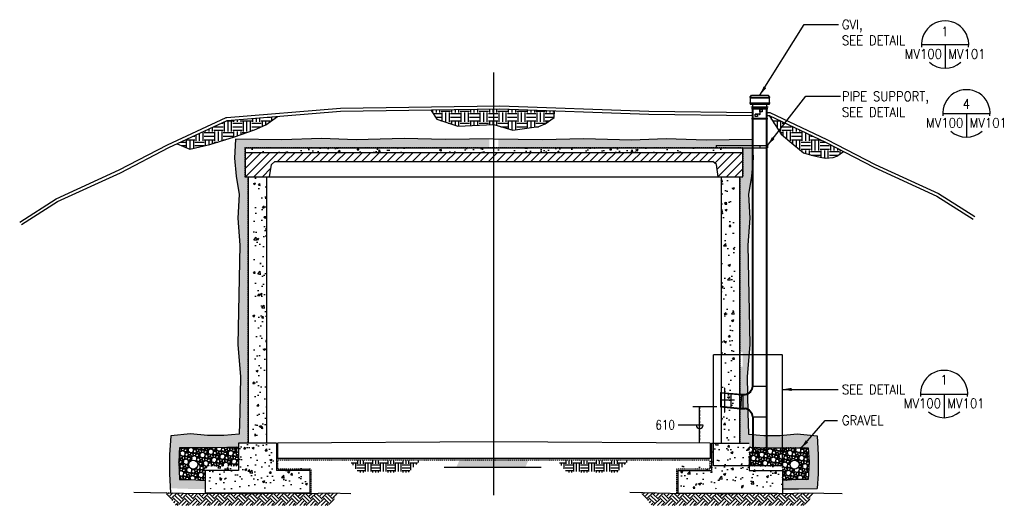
# Model space of a CAD drawing. Header units: millimetres. Extents: x 2767 to 102131, y 0 to 60272.
# Tile 3 of 5: x 77868 to 94370, y 2441 to 10585. Entities that reach past the tile are written whole.
import ezdxf
from ezdxf.enums import TextEntityAlignment as Align

# ---------------------------------------------------------------- set-up
doc = ezdxf.new("R2010")
doc.units = ezdxf.units.MM
for name, pattern in [('CENTER2', [1.125, 0.75, -0.125, 0.125, -0.125]), ('DASHED2', [0.375, 0.25, -0.125]), ('HIDDEN2', [0.1875, 0.125, -0.0625])]:
    doc.linetypes.add(name, pattern=pattern)
for name, color, linetype in [('M-ANNO-KEYN', 1, 'Continuous'), ('M-ANNO-MARK', 1, 'Continuous'), ('M-ANNO-TEXT', 2, 'Continuous'), ('M-EXHS-DUCT', 4, 'Continuous'), ('S-SECT-CNTR', 1, 'CENTER2'), ('S-SECT-CONC', 3, 'Continuous'), ('S-SECT-MBND', 1, 'Continuous'), ('S-SECT-PATT', 1, 'Continuous'), ('S-STRL-MISC', 4, 'Continuous')]:
    doc.layers.add(name, color=color, linetype=linetype)
doc.styles.add('1-50  1-4', font='simplex.shx', dxfattribs={"width": 0.9, "height": 159})
doc.styles.add('M-TEXT', font='simplex.shx', dxfattribs={"width": 0.8, "height": 0.125})
doc.styles.add('SIMPLEX', font='simplex')
doc.dimstyles.new('1-50  1-4', dxfattribs={"dimscale": 50, "dimtxt": 159, "dimasz": 3.18, "dimexe": 1.59, "dimexo": 1.59, "dimgap": 1.59, "dimtad": 1, "dimtih": 1, "dimtoh": 1, "dimdec": 0, "dimzin": 0, "dimdsep": 46, "dimtxsty": '1-50  1-4', "dimcen": 3.18, "dimclrd": 256, "dimclre": 256, "dimclrt": 256, "dimadec": 0, "dimazin": 0, "dimtfac": 1, "dimtdec": 0, "dimtix": 1, "dimtofl": 0, "dimtmove": 0, "dimatfit": 3, "dimfxl": 1, "dimtolj": 1, "dimtzin": 0, "dimlwd": -1, "dimlwe": -1, "dimarcsym": 0})
doc.dimstyles.new('18LEADER-PS', dxfattribs={"dimtxt": 0.125, "dimasz": 0.125, "dimexe": 0.125, "dimexo": 0.125, "dimgap": 0.125, "dimtad": 1, "dimdec": 4, "dimlfac": 96, "dimzin": 3, "dimdsep": 46, "dimlunit": 4, "dimtxsty": 'M-TEXT', "dimcen": 0.125, "dimclrd": 256, "dimclre": 256, "dimclrt": 256, "dimadec": 0, "dimazin": 0, "dimtfac": 0.5, "dimtdec": 4, "dimtix": 1, "dimtofl": 0, "dimtmove": 2, "dimatfit": 3, "dimfxl": 1, "dimtolj": 1, "dimtzin": 3, "dimarcsym": 0})
pattern_1 = [(50, (71652.16, 3891.2), (358.63, -31.376), [37.5, -412.5]), (355, (71652.16, 3891.2), (-69.376, 376.096), [30, -330]), (100.4514, (71682.05, 3888.6), (289.2547, 344.72), [31.87, -350.571]), (46.1842, (71652.16, 3991.2), (533.621, -82.76), [56.25, -618.75]), (96.6356, (71696.63, 3984.3), (467.331, 487.059), [47.805, -525.856]), (351.1842, (71652.16, 3991.2), (467.331, 487.06), [45, -495]), (21, (71702.16, 3966.2), (298.4535, -201.3094), [37.5, -412.5]), (326, (71702.16, 3966.2), (121.658, 362.575), [30, -330]), (71.4514, (71727.03, 3949.44), (420.1113, 161.265), [31.87, -350.571]), (37.5, (71652.16, 3891.21), (6.0799, 166.4469), [0, -326, 0, -335, 0, -331.25]), (7.5, (71652.16, 3891.21), (131.5348, 197.2059), [0, -191, 0, -318.5, 0, -126.25]), (327.5, (71540.66, 3891.21), (266.9112, -11.2774), [0, -125, 0, -390, 0, -517.5]), (317.5, (71490.66, 3891.21), (291.593, 50.0525), [0, -162.5, 0, -259, 0, -367.5])]

msp = doc.modelspace()

# ---------------------------------------------------------------- hatches: boundary and pattern name
at = {"layer": 'S-SECT-PATT'}
h = msp.add_hatch(dxfattribs=at)
h.set_pattern_fill('EARTH', color=256, scale=25)
h.paths.add_polyline_path([(85917, 9091), (86830, 9058), (86826, 8943), (86675, 8838), (86570, 8792), (86406, 8773), (86131, 8733), (85815, 8825), (85211, 8797), (84857, 8914), (84756, 9073)])
h = msp.add_hatch(dxfattribs=at)
h.set_pattern_fill('EARTH', color=256, scale=25)
h.paths.add_polyline_path([(81802, 8740), (81992, 8819), (82191, 8964), (81346, 8896), (80507, 8504), (80717, 8413), (81055, 8491), (81468, 8621)])
h = msp.add_hatch(dxfattribs=at)
h.set_pattern_fill('EARTH', color=256, scale=25)
h.paths.add_polyline_path([(90427, 8976), (90628, 8666), (90776, 8543), (91006, 8354), (91138, 8313), (91286, 8280), (91372, 8264), (91503, 8272), (91565, 8297), (91677, 8376), (91376, 8533)])
h = msp.add_hatch(dxfattribs=at)
h.set_pattern_fill('AR-SAND', color=256, scale=50, angle=45, style=0)
h.set_pattern_definition([(82.5, (71576.16, 3891.21), (-70.35066, 65.89636), [0, -76, 0, -85, 0, -81.25]), (52.5, (71576.16, 3891.21), (-37.2069, 162.349), [0, -41, 0, -68.5, 0, -26.25]), (12.5, (71532.68, 3847.725), (109.90146, 110.3016), [0, -25, 0, -90, 0, -117.5]), (2.5, (71532.68, 3847.72), (75.2521, 137.3131), [0, -12.5, 0, -59, 0, -67.5])])
h.paths.add_polyline_path([(85739, 8587), (84921, 8576), (84237, 8593), (83432, 8569), (82850, 8592), (82183, 8569), (81486, 8581), (81471, 8265), (81498, 7961), (81549, 7653), (81525, 7255), (81556, 6806), (81525, 5140), (81567, 4594), (81556, 3996), (81548, 3634), (81290, 3615), (81014, 3611), (80731, 3643), (80399, 3608), (80381, 3289), (80377, 2971), (80396, 2727), (80817, 2714), (80977, 2718), (80977, 2872), (80970, 2859), (80742, 2872), (80548, 2872), (80533, 3173), (80548, 3408), (80810, 3408), (81176, 3406), (81535, 3416), (81535, 3482), (81700, 3482), (81700, 7952), (81649, 7952), (81649, 8435), (85739, 8435)])
h = msp.add_hatch(dxfattribs=at)
h.set_pattern_fill('AR-SAND', color=256, scale=50, angle=45, style=0)
h.set_pattern_definition([(82.5, (71728.16, 3891.21), (-70.35066, 65.89636), [0, -76, 0, -85, 0, -81.25]), (52.5, (71728.16, 3891.21), (-37.2069, 162.349), [0, -41, 0, -68.5, 0, -26.25]), (12.5, (71684.68, 3847.725), (109.90146, 110.30162), [0, -25, 0, -90, 0, -117.5]), (2.5, (71684.68, 3847.72), (75.2521, 137.3131), [0, -12.5, 0, -59, 0, -67.5])])
h.paths.add_polyline_path([(88780, 8592), (88198, 8569), (87393, 8593), (86709, 8576), (85891, 8587), (85891, 8435), (89543, 8435), (89543, 8475), (90149, 8475), (90144, 8581), (89447, 8569)])
h.paths.add_polyline_path([(90150, 8435), (89981, 8435), (89981, 7952), (89930, 7952), (89930, 5013), (89966, 5009), (89987, 5009), (89987, 4768), (89951, 4768), (89930, 4771), (89930, 3482), (90095, 3482), (90095, 3416), (90454, 3406), (90820, 3408), (91082, 3408), (91097, 3173), (91082, 2872), (90889, 2872), (90660, 2859), (90654, 2860), (90654, 2720), (90919, 2719), (91114, 2725), (91234, 2722), (91253, 2971), (91249, 3289), (91231, 3608), (90899, 3643), (90616, 3611), (90340, 3615), (90082, 3634), (90074, 3996), (90063, 4594), (90105, 5140), (90074, 6806), (90105, 7255), (90081, 7653), (90132, 7961), (90150, 8168)])
h = msp.add_hatch(dxfattribs=at)
h.set_pattern_fill('AR-CONC', color=256, scale=50, style=0)
h.set_pattern_definition(pattern_1)
h.paths.add_polyline_path([(85815, 8435), (81725, 8435), (81725, 8358), (85815, 8358)])
h.paths.add_polyline_path([(89905, 8435), (89467, 8435), (85815, 8435), (85815, 8358), (89905, 8358)])
h = msp.add_hatch(dxfattribs=at)
h.set_pattern_fill('ANSI31', color=256, scale=800, style=0)
h.set_pattern_definition([(45, (71652.16, 3891.21), (-70.7107, 70.7107), [])])
h.paths.add_polyline_path([(82145, 8206), (85815, 8206), (85815, 8358), (81649, 8358), (81649, 7952), (82056, 7952), (82086, 8155)])
h.paths.add_polyline_path([(89981, 8358), (85815, 8358), (85815, 8206), (89485, 8206), (89544, 8155), (89574, 7952), (89981, 7952)])
h = msp.add_hatch(dxfattribs=at)
h.set_pattern_fill('AR-CONC', color=256, scale=50, style=0)
h.set_pattern_definition(pattern_1)
h.paths.add_polyline_path([(82005, 7952), (81776, 7952), (81776, 3482), (82005, 3482)])
h = msp.add_hatch(dxfattribs=at)
h.set_pattern_fill('AR-CONC', color=256, scale=50, style=0)
h.set_pattern_definition(pattern_1)
h.paths.add_polyline_path([(89854, 7952), (89625, 7952), (89625, 5041), (89680, 5034), (89680, 5114), (89685, 5114), (89685, 5034), (89854, 5013)])
h.paths.add_polyline_path([(89680, 5024), (89625, 5031), (89625, 4968), (89625, 4919), (89680, 4919)])
h.paths.add_polyline_path([(89786, 5011), (89685, 5024), (89685, 4919), (89786, 4919)])
h.paths.add_polyline_path([(89685, 4919), (89685, 4802), (89854, 4781), (89854, 4919)])
h.paths.add_polyline_path([(89680, 4919), (89625, 4919), (89625, 4809), (89680, 4802)])
h.paths.add_polyline_path([(89854, 4771), (89685, 4791), (89685, 4711), (89680, 4711), (89680, 4792), (89625, 4799), (89625, 3482), (89854, 3482)])
h = msp.add_hatch(dxfattribs=at)
h.set_pattern_fill('AR-CONC', color=256, scale=50, style=0)
h.set_pattern_definition(pattern_1)
h.paths.add_polyline_path([(82170, 3482), (81535, 3482), (81535, 3100), (80977, 3100), (80977, 2720), (82018, 2720), (82282, 2727), (82506, 2720), (82729, 2720), (82729, 3100), (82170, 3100)])
h = msp.add_hatch(dxfattribs=at)
h.set_pattern_fill('AR-CONC', color=256, scale=50, style=0)
h.set_pattern_definition(pattern_1)
h.paths.add_polyline_path([(90095, 3482), (89460, 3482), (89460, 3100), (88901, 3100), (88901, 2720), (89099, 2720), (89242, 2727), (89467, 2720), (89990, 2720), (90254, 2727), (90647, 2714), (90843, 2719), (90654, 2720), (90654, 3100), (90095, 3100)])
h = msp.add_hatch(dxfattribs=at)
h.set_pattern_fill('STONES', color=256, scale=149.9997, angle=22, style=0)
h.set_pattern_definition([(22, (71739.25, 2973.87), (-56.1909, 139.0773), [7.5, -22.5, 7.5, -112.4998]), (22, (71768.4, 3001.82), (-56.1909, 139.0773), [7.5, -142.4997]), (22, (71693.24, 2987.64), (-56.1909, 139.0773), [15, -134.9997]), (22, (71655.67, 2980.54), (-56.1909, 139.0773), [22.5, -127.4997]), (22, (71722.4, 3015.59), (-56.1909, 139.0773), [15, -15, 22.5, -97.4998]), (22, (71707.01, 3033.64), (-56.1909, 139.0773), [22.5, -127.4997]), (22, (71669.43, 3026.55), (-56.1909, 139.0773), [22.5, -52.4999, 22.5, -52.4999]), (22, (71633.19, 3036.17), (-56.1909, 139.0773), [22.5, -7.5, 7.5, -112.4998]), (22, (71717.97, 3086.6), (-56.1909, 139.0773), [7.5, -142.4997]), (22, (71684.54, 3089.27), (-56.1909, 139.0773), [15, -134.9997]), (112, (71591.33, 3059.7), (-139.0773, -56.1909), [15, -134.9997]), (112, (71644.57, 2967.97), (-139.0773, -56.1909), [7.5, -15, 22.5, -104.9998]), (112, (71673.72, 2995.92), (-139.0773, -56.1909), [29.9999, -7.5, 7.5, -104.9998]), (112, (71680.53, 3039.12), (-139.0773, -56.1909), [22.5, -127.4997]), (112, (71712.77, 2979.35), (-139.0773, -56.1909), [15, -134.9997]), (112, (71674.77, 3093.42), (-139.0773, -56.1909), [15, -134.9997]), (112, (71715.44, 3012.78), (-139.0773, -56.1909), [15, -74.9998, 7.5, -52.4999]), (112, (71708.2, 3090.75), (-139.0773, -56.1909), [7.5, -7.5, 7.5, -127.4997]), (112, (71740.45, 3030.97), (-139.0773, -56.1909), [15, -22.5, 15, -97.4998]), (112, (71761.45, 2999.01), (-139.0773, -56.1909), [15, -134.9997]), (67, (71643.23, 2951.25), (-56.1909, 139.0773), [21.2131, -42.4263, 31.8197, -116.6724]), (67, (71636.28, 2948.44), (-56.1909, 139.0773), [21.2132, -190.9184]), (67, (71707.15, 2993.26), (-56.1909, 139.0773), [21.2132, -190.9184]), (67, (71665.15, 3057.17), (-56.1909, 139.0773), [21.2132, -190.9184]), (67, (71755.83, 3012.92), (-56.1909, 139.0773), [21.2132, -190.9184]), (67, (71631.99, 2979.07), (-56.1909, 139.0773), [10.6066, -201.525]), (67, (71629.05, 3026.41), (-56.1909, 139.0773), [10.6066, -201.525]), (67, (71662.62, 2983.35), (-56.1909, 139.0773), [10.6066, -201.525]), (67, (71656.86, 3037.65), (-56.1909, 139.0773), [10.6066, -201.525]), (67, (71709.82, 3026.69), (-56.1909, 139.0773), [10.6066, -201.525]), (67, (71678.92, 3103.18), (-56.1909, 139.0773), [10.6066, -201.525]), (67, (71698.44, 3094.89), (-56.1909, 139.0773), [10.6066, -201.525]), (67, (71736.3, 3021.21), (-56.1909, 139.0773), [10.6066, -201.525]), (67, (71757.3, 2989.25), (-56.1909, 139.0773), [10.6066, -201.525]), (67, (71734.83, 3044.88), (-56.1909, 139.0773), [10.6066, -201.525]), (67, (71706.73, 3114.42), (-56.1909, 139.0773), [10.6066, -201.525]), (67, (71724.92, 3089.41), (-56.1909, 139.0773), [10.6066, -201.525]), (157, (71691.49, 3092.08), (-139.0773, -56.1909), [10.6066, -201.525]), (157, (71699.78, 3111.61), (-139.0773, -56.1909), [10.6066, -201.525]), (157, (71717.97, 3086.6), (-139.0773, -56.1909), [10.6066, -201.525]), (157, (71727.59, 3122.85), (-139.0773, -56.1909), [10.6066, -201.525]), (157, (71677.72, 3046.08), (-139.0773, -56.1909), [10.6066, -201.525]), (157, (71669.43, 3026.55), (-139.0773, -56.1909), [10.6066, -201.525]), (157, (71641.76, 2974.92), (-139.0773, -56.1909), [10.6066, -201.525]), (157, (71655.67, 2980.54), (-139.0773, -56.1909), [10.6066, -201.525]), (157, (71649.91, 3034.84), (-139.0773, -56.1909), [10.6066, -201.525]), (157, (71630.52, 3002.74), (-139.0773, -56.1909), [10.6066, -201.525]), (157, (71722.4, 3015.59), (-139.0773, -56.1909), [10.6066, -201.525]), (157, (71737.64, 3037.93), (-139.0773, -56.1909), [10.6066, -201.525]), (157, (71755.83, 3012.92), (-139.0773, -56.1909), [10.6066, -201.525]), (157, (71750.21, 3026.83), (-139.0773, -56.1909), [10.6066, -201.525]), (157, (71768.4, 3001.82), (-139.0773, -56.1909), [10.6066, -201.525]), (157, (71623.43, 3040.32), (-139.0773, -56.1909), [21.2132, -190.9184]), (157, (71709.82, 3026.69), (-139.0773, -56.1909), [21.2132, -190.9184]), (157, (71722.53, 2975.2), (-139.0773, -56.1909), [53.033, -159.0987]), (48.56505, (71613.8, 3004.074), (139.0773, 56.19088), [16.77, -318.6396]), (48.56505, (71651.52, 2970.78), (139.0773, 56.19088), [16.77, -318.6396]), (48.56505, (71654.05, 3044.6), (139.0773, 56.19088), [16.77, -318.6396]), (48.56505, (71746.206, 2976.68), (139.0773, 56.19088), [16.77, -318.6396]), (48.56505, (71711.3, 3003.02), (139.0773, 56.19088), [16.77, -318.6396]), (48.56505, (71713.966, 3036.453), (139.0773, 56.19088), [16.77, -318.6396]), (48.56505, (71673.44, 3076.7), (139.0773, 56.19088), [16.77, -318.6396]), (48.56505, (71724.924, 3089.415), (139.0773, 56.19088), [16.77, -318.6396]), (85.43495, (71627.71, 3009.69), (-56.19088, 139.0773), [16.77, -318.6396]), (85.43495, (71624.9, 3016.647), (-56.19088, 139.0773), [16.77, -318.6396]), (85.43495, (71672.1, 3059.985), (-56.19088, 139.0773), [33.54, -301.8696]), (85.43495, (71723.59, 3072.7), (-56.19088, 139.0773), [16.77, -318.6396]), (85.43495, (71725.064, 3049.026), (-56.19088, 139.0773), [16.77, -318.6396]), (85.43495, (71666.764, 2993.115), (-56.19088, 139.0773), [16.77, -318.6396]), (85.43495, (71705.4, 3097.703), (-56.19088, 139.0773), [16.77, -318.6396]), (85.43495, (71729.07, 3099.18), (-56.19088, 139.0773), [16.77, -318.6396]), (138.56505, (71603.9, 3048.606), (-56.19088, 139.0773), [16.77, -318.6396]), (138.56505, (71725.344, 2968.25), (-56.19088, 139.0773), [16.77, -318.6396]), (138.56505, (71626.236, 3033.364), (-56.19088, 139.0773), [16.77, -318.6396]), (138.56505, (71736.16, 3061.6), (-56.19088, 139.0773), [16.77, -318.6396]), (138.56505, (71690.295, 3034.98), (-56.19088, 139.0773), [16.77, -318.6396]), (138.56505, (71720.78, 3079.65), (-56.19088, 139.0773), [16.77, -318.6396]), (138.56505, (71662.48, 3023.74), (-56.19088, 139.0773), [16.77, -318.6396]), (138.56505, (71645.9, 2984.69), (-56.19088, 139.0773), [16.77, -318.6396]), (175.43495, (71613.66, 3044.46), (-139.0773, -56.19088), [16.77, -318.6396]), (175.43495, (71693.245, 2987.636), (-139.0773, -56.19088), [16.77, -318.6396]), (175.43495, (71640.14, 3038.98), (-139.0773, -56.19088), [16.77, -318.6396]), (175.43495, (71746.066, 3017.067), (-139.0773, -56.19088), [16.77, -318.6396]), (175.43495, (71739.25, 2973.87), (-139.0773, -56.19088), [16.77, -318.6396]), (175.43495, (71708.21, 3090.75), (-139.0773, -56.19088), [16.77, -318.6396]), (175.43495, (71707.01, 3033.644), (-139.0773, -56.19088), [16.77, -318.6396]), (175.43495, (71613.66, 3044.46), (-139.0773, -56.19088), [16.77, -318.6396]), (175.43495, (71752.88, 3060.264), (-139.0773, -56.19088), [16.77, -318.6396]), (265.43495, (71643.23, 2951.25), (56.19088, -139.0773), [16.77, -318.6396])])
h.paths.add_polyline_path([(80700, 3125, -1), (80852, 3125, -1)], flags=16)
h.paths.add_polyline_path([(80977, 3100), (81535, 3100), (81535, 3416), (81176, 3406), (80810, 3408), (80548, 3408), (80533, 3173), (80548, 2872), (80742, 2872), (80970, 2859), (80977, 2872)])
h = msp.add_hatch(dxfattribs=at)
h.set_pattern_fill('STONES', color=256, scale=149.9997, angle=22, style=0)
h.set_pattern_definition([(22, (71891.25, 2973.87), (-56.1909, 139.0773), [7.5, -22.49995, 7.5, -112.4998]), (22, (71920.4, 3001.82), (-56.1909, 139.0773), [7.5, -142.4997]), (22, (71845.24, 2987.64), (-56.1909, 139.0773), [15, -134.9997]), (22, (71807.67, 2980.54), (-56.1909, 139.0773), [22.5, -127.4997]), (22, (71874.4, 3015.59), (-56.1909, 139.0773), [14.99997, -14.99997, 22.49995, -97.4998]), (22, (71859.01, 3033.64), (-56.1909, 139.0773), [22.5, -127.4997]), (22, (71821.43, 3026.55), (-56.1909, 139.0773), [22.49995, -52.4999, 22.49995, -52.4999]), (22, (71785.19, 3036.17), (-56.1909, 139.0773), [22.49995, -7.5, 7.5, -112.4998]), (22, (71869.97, 3086.6), (-56.1909, 139.0773), [7.5, -142.4997]), (22, (71836.54, 3089.27), (-56.1909, 139.0773), [15, -134.9997]), (112, (71743.33, 3059.7), (-139.0773, -56.1909), [15, -134.9997]), (112, (71796.57, 2967.97), (-139.0773, -56.1909), [7.5, -14.99997, 22.49995, -104.9998]), (112, (71825.72, 2995.92), (-139.0773, -56.1909), [29.99994, -7.5, 7.5, -104.9998]), (112, (71832.53, 3039.12), (-139.0773, -56.1909), [22.5, -127.4997]), (112, (71864.77, 2979.35), (-139.0773, -56.1909), [15, -134.9997]), (112, (71826.77, 3093.42), (-139.0773, -56.1909), [15, -134.9997]), (112, (71867.44, 3012.78), (-139.0773, -56.1909), [14.99997, -74.99985, 7.5, -52.4999]), (112, (71860.2, 3090.75), (-139.0773, -56.1909), [7.5, -7.5, 7.5, -127.49975]), (112, (71892.45, 3030.97), (-139.0773, -56.1909), [14.99997, -22.49995, 14.99997, -97.4998]), (112, (71913.45, 2999.01), (-139.0773, -56.1909), [15, -134.9997]), (67, (71795.23, 2951.25), (-56.1909, 139.0773), [21.2131, -42.4263, 31.81974, -116.67245]), (67, (71788.28, 2948.44), (-56.1909, 139.0773), [21.2132, -190.9184]), (67, (71859.15, 2993.26), (-56.1909, 139.0773), [21.2132, -190.9184]), (67, (71817.15, 3057.17), (-56.1909, 139.0773), [21.2132, -190.9184]), (67, (71907.83, 3012.92), (-56.1909, 139.0773), [21.2132, -190.9184]), (67, (71783.99, 2979.07), (-56.1909, 139.0773), [10.6066, -201.525]), (67, (71781.05, 3026.41), (-56.1909, 139.0773), [10.6066, -201.525]), (67, (71814.62, 2983.35), (-56.1909, 139.0773), [10.6066, -201.525]), (67, (71808.86, 3037.65), (-56.1909, 139.0773), [10.6066, -201.525]), (67, (71861.82, 3026.69), (-56.1909, 139.0773), [10.6066, -201.525]), (67, (71830.92, 3103.18), (-56.1909, 139.0773), [10.6066, -201.525]), (67, (71850.44, 3094.89), (-56.1909, 139.0773), [10.6066, -201.525]), (67, (71888.3, 3021.21), (-56.1909, 139.0773), [10.6066, -201.525]), (67, (71909.3, 2989.25), (-56.1909, 139.0773), [10.6066, -201.525]), (67, (71886.83, 3044.88), (-56.1909, 139.0773), [10.6066, -201.525]), (67, (71858.73, 3114.42), (-56.1909, 139.0773), [10.6066, -201.525]), (67, (71876.92, 3089.41), (-56.1909, 139.0773), [10.6066, -201.525]), (157, (71843.49, 3092.08), (-139.0773, -56.1909), [10.6066, -201.525]), (157, (71851.78, 3111.61), (-139.0773, -56.1909), [10.6066, -201.525]), (157, (71869.97, 3086.6), (-139.0773, -56.1909), [10.6066, -201.525]), (157, (71879.59, 3122.85), (-139.0773, -56.1909), [10.6066, -201.525]), (157, (71829.72, 3046.08), (-139.0773, -56.1909), [10.6066, -201.525]), (157, (71821.43, 3026.55), (-139.0773, -56.1909), [10.6066, -201.525]), (157, (71793.76, 2974.92), (-139.0773, -56.1909), [10.6066, -201.525]), (157, (71807.67, 2980.54), (-139.0773, -56.1909), [10.6066, -201.525]), (157, (71801.91, 3034.84), (-139.0773, -56.1909), [10.6066, -201.525]), (157, (71782.52, 3002.74), (-139.0773, -56.1909), [10.6066, -201.525]), (157, (71874.4, 3015.59), (-139.0773, -56.1909), [10.6066, -201.525]), (157, (71889.64, 3037.93), (-139.0773, -56.1909), [10.6066, -201.525]), (157, (71907.83, 3012.92), (-139.0773, -56.1909), [10.6066, -201.525]), (157, (71902.21, 3026.83), (-139.0773, -56.1909), [10.6066, -201.525]), (157, (71920.4, 3001.82), (-139.0773, -56.1909), [10.6066, -201.525]), (157, (71775.43, 3040.32), (-139.0773, -56.1909), [21.2132, -190.9184]), (157, (71861.82, 3026.69), (-139.0773, -56.1909), [21.2132, -190.9184]), (157, (71874.53, 2975.2), (-139.0773, -56.1909), [53.0329, -159.0987]), (48.56505, (71765.8, 3004.074), (139.0773, 56.19088), [16.77, -318.6396]), (48.56505, (71803.52, 2970.78), (139.0773, 56.19088), [16.77, -318.6396]), (48.56505, (71806.05, 3044.6), (139.0773, 56.19088), [16.77, -318.6396]), (48.56505, (71898.206, 2976.68), (139.0773, 56.19088), [16.77, -318.6396]), (48.56505, (71863.3, 3003.02), (139.0773, 56.19088), [16.77, -318.6396]), (48.56505, (71865.966, 3036.453), (139.0773, 56.19088), [16.77, -318.6396]), (48.56505, (71825.44, 3076.7), (139.0773, 56.19088), [16.77, -318.6396]), (48.56505, (71876.924, 3089.415), (139.0773, 56.19088), [16.77, -318.6396]), (85.43495, (71779.71, 3009.69), (-56.19088, 139.0773), [16.77, -318.6396]), (85.43495, (71776.9, 3016.647), (-56.19088, 139.0773), [16.77, -318.6396]), (85.43495, (71824.1, 3059.985), (-56.19088, 139.0773), [33.5399, -301.8696]), (85.43495, (71875.59, 3072.7), (-56.19088, 139.0773), [16.77, -318.6396]), (85.43495, (71877.064, 3049.026), (-56.19088, 139.0773), [16.77, -318.6396]), (85.43495, (71818.764, 2993.115), (-56.19088, 139.0773), [16.77, -318.6396]), (85.43495, (71857.4, 3097.703), (-56.19088, 139.0773), [16.77, -318.6396]), (85.43495, (71881.07, 3099.18), (-56.19088, 139.0773), [16.77, -318.6396]), (138.56505, (71755.9, 3048.606), (-56.19088, 139.0773), [16.77, -318.6396]), (138.56505, (71877.344, 2968.25), (-56.19088, 139.0773), [16.77, -318.6396]), (138.56505, (71778.236, 3033.364), (-56.19088, 139.0773), [16.77, -318.6396]), (138.56505, (71888.16, 3061.6), (-56.19088, 139.0773), [16.77, -318.6396]), (138.56505, (71842.295, 3034.98), (-56.19088, 139.0773), [16.77, -318.6396]), (138.56505, (71872.78, 3079.65), (-56.19088, 139.0773), [16.77, -318.6396]), (138.56505, (71814.48, 3023.74), (-56.19088, 139.0773), [16.77, -318.6396]), (138.56505, (71797.9, 2984.69), (-56.19088, 139.0773), [16.77, -318.6396]), (175.43495, (71765.66, 3044.46), (-139.0773, -56.19088), [16.77, -318.6396]), (175.43495, (71845.245, 2987.636), (-139.0773, -56.19088), [16.77, -318.6396]), (175.43495, (71792.14, 3038.98), (-139.0773, -56.19088), [16.77, -318.6396]), (175.43495, (71898.066, 3017.067), (-139.0773, -56.19088), [16.77, -318.6396]), (175.43495, (71891.25, 2973.87), (-139.0773, -56.19088), [16.77, -318.6396]), (175.43495, (71860.21, 3090.75), (-139.0773, -56.19088), [16.77, -318.6396]), (175.43495, (71859.01, 3033.644), (-139.0773, -56.19088), [16.77, -318.6396]), (175.43495, (71765.66, 3044.46), (-139.0773, -56.19088), [16.77, -318.6396]), (175.43495, (71904.88, 3060.264), (-139.0773, -56.19088), [16.77, -318.6396]), (265.43495, (71795.23, 2951.25), (56.19088, -139.0773), [16.77, -318.6396])])
h.paths.add_polyline_path([(90930, 3125, -1), (90778, 3125, -1)], flags=16)
h.paths.add_polyline_path([(90654, 3100), (90654, 2860), (90660, 2859), (90889, 2872), (91082, 2872), (91097, 3173), (91082, 3408), (90820, 3408), (90454, 3406), (90095, 3416), (90095, 3100)])
h = msp.add_hatch(dxfattribs=at)
h.set_pattern_fill('EARTH', color=1, scale=507.998984, style=0)
h.set_pattern_definition([(0, (79073.14, -7262.51), (126.9997, 126.9997), [126.9997, -126.9997]), (0, (79073.14, -7214.88), (126.9997, 126.9997), [126.9997, -126.9997]), (0, (79073.14, -7167.26), (126.9997, 126.9997), [126.9997, -126.9997]), (90, (79089.02, -7151.38), (-126.9997, 126.9997), [126.9997, -126.9997]), (90, (79136.64, -7151.38), (-126.9997, 126.9997), [126.9997, -126.9997]), (90, (79184.27, -7151.38), (-126.9997, 126.9997), [126.9997, -126.9997])])
h.paths.add_polyline_path([(84584, 3194), (83388, 3195), (83550, 2994), (84386, 2994)])
h = msp.add_hatch(dxfattribs=at)
h.set_pattern_fill('STONES', color=1, scale=99.9998, style=0)
h.set_pattern_definition([(0, (68473.82, -7248.64), (0, 99.9998), [5, -14.99997, 5, -74.99985]), (0, (68498.82, -7238.64), (0, 99.9998), [5, -94.9998]), (0, (68448.82, -7228.64), (0, 99.9998), [10, -89.9998]), (0, (68423.82, -7223.64), (0, 99.9998), [14.99997, -84.99983]), (0, (68473.82, -7218.64), (0, 99.9998), [9.99998, -9.99998, 14.99997, -64.99987]), (0, (68468.82, -7203.64), (0, 99.9998), [14.99997, -84.99983]), (0, (68443.82, -7198.64), (0, 99.9998), [14.99997, -34.99993, 14.99997, -34.99993]), (0, (68423.82, -7183.64), (0, 99.9998), [14.99997, -5, 5, -74.99985]), (0, (68488.82, -7173.64), (0, 99.9998), [5, -94.9998]), (0, (68468.82, -7163.64), (0, 99.9998), [10, -89.9998]), (90, (68403.82, -7158.64), (-99.9998, 6e-15), [10, -89.9998]), (90, (68413.82, -7228.64), (-99.9998, 6e-15), [5, -9.99998, 14.99997, -69.99986]), (90, (68438.82, -7218.64), (-99.9998, 6e-15), [19.99996, -5, 5, -69.99986]), (90, (68453.82, -7193.64), (-99.9998, 6e-15), [14.99997, -84.99983]), (90, (68458.82, -7238.64), (-99.9998, 6e-15), [10, -89.9998]), (90, (68463.82, -7158.64), (-99.9998, 6e-15), [10, -89.9998]), (90, (68468.82, -7218.64), (-99.9998, 6e-15), [9.99998, -49.9999, 5, -34.99993]), (90, (68483.82, -7168.64), (-99.9998, 6e-15), [5, -5, 5, -84.99983]), (90, (68488.82, -7213.64), (-99.9998, 6e-15), [9.99998, -14.99997, 9.99998, -64.99987]), (90, (68493.82, -7238.64), (-99.9998, 6e-15), [10, -89.9998]), (45, (68408.825, -7238.64), (1e-14, 99.9998), [14.14207, -28.28421, 21.21316, -77.78163]), (45, (68403.825, -7238.64), (1e-14, 99.9998), [14.1421, -127.27897]), (45, (68458.825, -7228.64), (1e-14, 99.9998), [14.1421, -127.27897]), (45, (68448.825, -7178.64), (1e-14, 99.9998), [14.1421, -127.27897]), (45, (68493.825, -7228.64), (1e-14, 99.9998), [14.1421, -127.27897]), (45, (68408.825, -7218.64), (1e-14, 99.9998), [7.07105, -134.35]), (45, (68418.825, -7188.64), (1e-14, 99.9998), [7.07105, -134.35]), (45, (68428.825, -7223.64), (1e-14, 99.9998), [7.07105, -134.35]), (45, (68438.825, -7188.64), (1e-14, 99.9998), [7.07105, -134.35]), (45, (68468.825, -7208.64), (1e-14, 99.9998), [7.07105, -134.35]), (45, (68468.825, -7153.64), (1e-14, 99.9998), [7.07105, -134.35]), (45, (68478.825, -7163.64), (1e-14, 99.9998), [7.07105, -134.35]), (45, (68483.825, -7218.64), (1e-14, 99.9998), [7.07105, -134.35]), (45, (68488.825, -7243.64), (1e-14, 99.9998), [7.07105, -134.35]), (45, (68488.825, -7203.64), (1e-14, 99.9998), [7.07105, -134.35]), (45, (68488.825, -7153.64), (1e-14, 99.9998), [7.07105, -134.35]), (45, (68493.825, -7173.64), (1e-14, 99.9998), [7.07105, -134.35]), (135, (68473.825, -7163.64), (-99.9998, 1e-14), [7.07105, -134.35]), (135, (68483.825, -7153.64), (-99.9998, 1e-14), [7.07105, -134.35]), (135, (68488.825, -7173.64), (-99.9998, 1e-14), [7.07105, -134.35]), (135, (68503.824, -7153.64), (-99.9998, 1e-14), [7.07105, -134.35]), (135, (68453.825, -7188.64), (-99.9998, 1e-14), [7.07105, -134.35]), (135, (68443.825, -7198.64), (-99.9998, 1e-14), [7.07105, -134.35]), (135, (68413.825, -7223.64), (-99.9998, 1e-14), [7.07105, -134.35]), (135, (68423.825, -7223.64), (-99.9998, 1e-14), [7.07105, -134.35]), (135, (68433.825, -7188.64), (-99.9998, 1e-14), [7.07105, -134.35]), (135, (68413.825, -7203.64), (-99.9998, 1e-14), [7.07105, -134.35]), (135, (68473.825, -7218.64), (-99.9998, 1e-14), [7.07105, -134.35]), (135, (68488.825, -7208.64), (-99.9998, 1e-14), [7.07105, -134.35]), (135, (68493.825, -7228.64), (-99.9998, 1e-14), [7.07105, -134.35]), (135, (68493.825, -7218.64), (-99.9998, 1e-14), [7.07105, -134.35]), (135, (68498.825, -7238.64), (-99.9998, 1e-14), [7.07105, -134.35]), (135, (68418.825, -7178.64), (-99.9998, 1e-14), [14.1421, -127.27897]), (135, (68468.825, -7208.64), (-99.9998, 1e-14), [14.1421, -127.27897]), (135, (68463.825, -7243.64), (-99.9998, 1e-14), [35.35527, -106.0658]), (26.56505, (68403.825, -7198.64), (99.9998, 4e-08), [11.18, -212.42637]), (26.56505, (68418.825, -7228.64), (99.9998, 4e-08), [11.18, -212.42637]), (26.56505, (68438.825, -7183.64), (99.9998, 4e-08), [11.18, -212.42637]), (26.56505, (68478.825, -7248.64), (99.9998, 4e-08), [11.18, -212.42637]), (26.56505, (68463.825, -7223.64), (99.9998, 4e-08), [11.18, -212.42637]), (26.56505, (68473.825, -7203.64), (99.9998, 4e-08), [11.18, -212.42637]), (26.56505, (68458.825, -7168.64), (99.9998, 4e-08), [11.18, -212.42637]), (26.56505, (68493.825, -7173.64), (99.9998, 4e-08), [11.18, -212.42637]), (63.43495, (68413.825, -7198.64), (4e-08, 99.9998), [11.18, -212.42637]), (63.43495, (68413.825, -7193.64), (4e-08, 99.9998), [11.18, -212.42637]), (63.43495, (68453.825, -7178.64), (4e-08, 99.9998), [22.35996, -201.2464]), (63.43495, (68488.825, -7183.64), (4e-08, 99.9998), [11.18, -212.42637]), (63.43495, (68483.825, -7198.64), (4e-08, 99.9998), [11.18, -212.42637]), (63.43495, (68433.825, -7218.64), (4e-08, 99.9998), [11.18, -212.42637]), (63.43495, (68483.825, -7163.64), (4e-08, 99.9998), [11.18, -212.42637]), (63.43495, (68498.825, -7168.64), (4e-08, 99.9998), [11.18, -212.42637]), (116.56505, (68408.825, -7168.64), (-4e-08, 99.9998), [11.18, -212.42637]), (116.56505, (68463.825, -7248.64), (-4e-08, 99.9998), [11.18, -212.42637]), (116.56505, (68418.825, -7183.64), (-4e-08, 99.9998), [11.18, -212.42637]), (116.56505, (68493.825, -7193.64), (-4e-08, 99.9998), [11.18, -212.42637]), (116.56505, (68458.825, -7198.64), (-4e-08, 99.9998), [11.18, -212.42637]), (116.56505, (68488.825, -7178.64), (-4e-08, 99.9998), [11.18, -212.42637]), (116.56505, (68438.825, -7198.64), (-4e-08, 99.9998), [11.18, -212.42637]), (116.56505, (68418.825, -7218.64), (-4e-08, 99.9998), [11.18, -212.42637]), (153.43495, (68413.825, -7173.64), (-99.9998, 4e-08), [11.18, -212.42637]), (153.43495, (68448.825, -7228.64), (-99.9998, 4e-08), [11.18, -212.42637]), (153.43495, (68428.825, -7183.64), (-99.9998, 4e-08), [11.18, -212.42637]), (153.43495, (68488.825, -7223.64), (-99.9998, 4e-08), [11.18, -212.42637]), (153.43495, (68473.825, -7248.64), (-99.9998, 4e-08), [11.18, -212.42637]), (153.43495, (68483.825, -7168.64), (-99.9998, 4e-08), [11.18, -212.42637]), (153.43495, (68468.825, -7203.64), (-99.9998, 4e-08), [11.18, -212.42637]), (153.43495, (68413.825, -7173.64), (-99.9998, 4e-08), [11.18, -212.42637]), (153.43495, (68503.824, -7198.64), (-99.9998, 4e-08), [11.18, -212.42637]), (243.43495, (68408.825, -7238.64), (-4e-08, -99.9998), [11.18, -212.42637])])
h.paths.add_polyline_path([(86398, 3202), (85242, 3203), (85184, 3076), (86340, 3076)])
h = msp.add_hatch(dxfattribs=at)
h.set_pattern_fill('EARTH', color=1, scale=507.998984, style=0)
h.set_pattern_definition([(0, (82567, -7262.51), (126.9997, 126.9997), [126.9997, -126.9997]), (0, (82567, -7214.88), (126.9997, 126.9997), [126.9997, -126.9997]), (0, (82567, -7167.26), (126.9997, 126.9997), [126.9997, -126.9997]), (90, (82582.88, -7151.38), (-126.9997, 126.9997), [126.9997, -126.9997]), (90, (82630.5, -7151.38), (-126.9997, 126.9997), [126.9997, -126.9997]), (90, (82678.13, -7151.38), (-126.9997, 126.9997), [126.9997, -126.9997])])
h.paths.add_polyline_path([(88078, 3194), (86882, 3195), (87043, 2994), (87880, 2994)])
h = msp.add_hatch(dxfattribs=at)
h.set_pattern_fill('EARTH', color=1, scale=507.998984, angle=45, style=0)
h.set_pattern_definition([(45, (65153.91, 1668.03), (1e-14, 179.6048), [126.9997, -126.9997]), (45, (65120.24, 1701.71), (1e-14, 179.6048), [126.9997, -126.9997]), (45, (65086.56, 1735.38), (1e-14, 179.6048), [126.9997, -126.9997]), (135, (65086.56, 1757.83), (-179.6048, 1e-14), [126.9997, -126.9997]), (135, (65120.24, 1791.51), (-179.6048, 1e-14), [126.9997, -126.9997]), (135, (65153.91, 1825.19), (-179.6048, 1e-14), [126.9997, -126.9997])])
h.paths.add_polyline_path([(83200, 2646), (83066, 2649), (82675, 2638), (82506, 2644), (82018, 2644), (81934, 2641), (81567, 2641), (81495, 2644), (81180, 2644), (80708, 2634), (80375, 2654), (80375, 2654), (80310, 2656), (80488, 2441), (83073, 2441)])
h = msp.add_hatch(dxfattribs=at)
h.set_pattern_fill('EARTH', color=1, scale=507.998984, angle=45, style=0)
h.set_pattern_definition([(45, (73125.85, 1668.03), (1e-14, 179.6048), [126.9997, -126.9997]), (45, (73092.18, 1701.71), (1e-14, 179.6048), [126.9997, -126.9997]), (45, (73058.5, 1735.38), (1e-14, 179.6048), [126.9997, -126.9997]), (135, (73058.5, 1757.83), (-179.6048, 1e-14), [126.9997, -126.9997]), (135, (73092.18, 1791.51), (-179.6048, 1e-14), [126.9997, -126.9997]), (135, (73125.85, 1825.19), (-179.6048, 1e-14), [126.9997, -126.9997])])
h.paths.add_polyline_path([(91172, 2646), (91038, 2649), (90647, 2638), (90478, 2644), (89990, 2644), (89906, 2641), (89538, 2641), (89467, 2644), (89151, 2644), (88680, 2634), (88347, 2654), (88347, 2654), (88282, 2656), (88460, 2441), (91045, 2441)])

# ---------------------------------------------------------------- linework, layer by layer
at = {"layer": 'M-ANNO-KEYN', "color": 3}
for p, q in [((92981, 10167), (93775, 10167)), ((93378, 10167), (93378, 9770)), ((93338, 9014), (94132, 9014)), ((93735, 9014), (93735, 8617)), ((92964, 4308), (93758, 4308)), ((93361, 4308), (93361, 3911))]:
    msp.add_line(p, q, dxfattribs=at)
for centre, start, end in [((93378, 10167), 353.6209, 186.3791), ((93378, 10167), 228.3959, 311.6041), ((93735, 9014), 353.6209, 186.3791), ((93735, 9014), 228.3959, 311.6041), ((93361, 4308), 353.6209, 186.3791), ((93361, 4308), 228.3959, 311.6041)]:
    msp.add_arc(centre, 397, start, end, dxfattribs=at)
at = {"layer": 'M-ANNO-MARK'}
msp.add_line((89550, 4093), (89151, 4093), dxfattribs=at)
at = {"layer": 'M-ANNO-TEXT', "color": 1}
for p, q in [((89543, 8475), (90400, 8475)), ((89543, 8475), (89543, 8435)), ((89543, 8435), (90400, 8435)), ((90145, 8475), (90145, 8435)), ((90272, 8475), (90272, 8435)), ((90275, 8475), (90275, 8435)), ((90400, 8475), (90400, 8435))]:
    msp.add_line(p, q, dxfattribs=at)
at = {"layer": 'M-ANNO-TEXT', "linetype": 'DASHED2', "ltscale": 10}
msp.add_lwpolyline([(89494, 4972), (90646, 4972), (90646, 3101), (89494, 3101)], close=True, dxfattribs=at)
at = {"layer": 'M-ANNO-TEXT', "color": 1}
msp.add_lwpolyline([(89205, 3788, 1), (89324, 3788), (88996, 3788), (88905, 3788)], format="xyb", dxfattribs=at)
at = {"layer": 'M-EXHS-DUCT'}
for p, q in [((90103, 9281, 9), (90135, 9319, 9)), ((90116, 9281, 9), (90103, 9281, 9)), ((90135, 9318, 9), (90413, 9318, 9)), ((90444, 9281, 9), (90413, 9319, 9)), ((90443, 9281, 9), (90430, 9281, 9)), ((90150, 8934, 9), (90150, 9084, 9)), ((90160, 8934, 9), (90160, 9084, 9)), ((90379, 9084, 9), (90379, 8934, 9)), ((90389, 9084, 9), (90389, 8934, 9)), ((90150, 4442), (90150, 8915, 9)), ((90160, 4442), (90160, 8915, 9)), ((90270, 8998, 9), (90197, 8998, 9)), ((90379, 8915, 9), (90379, 3328, 9)), ((90389, 8915, 9), (90389, 3328, 9)), ((90379, 7362), (90379, 3328)), ((90389, 7362), (90389, 3328)), ((89616, 4336), (89966, 4303, 4)), ((89616, 4336), (89616, 4093)), ((89616, 4326, 0), (89965, 4293, 0)), ((89625, 4324), (89625, 4102)), ((89786, 4314), (89786, 4101)), ((89787, 4306), (89787, 4093)), ((89825, 4311), (89825, 4311)), ((89966, 4303), (89951, 4062, 4)), ((89965, 4293, 4), (90027, 4293, 4)), ((89966, 4303, 4), (90027, 4303, 4)), ((89987, 4303, 4), (89987, 4062, 4)), ((90150, 4442), (90379, 4442)), ((89625, 4213), (89850, 4213)), ((89616, 4104), (89951, 4072, 4)), ((89616, 4094), (89951, 4062, 4)), ((89951, 4072, 4), (90027, 4072, 4)), ((89951, 4062, 4), (90027, 4062, 4)), ((90150, 3923), (90389, 3923)), ((90150, 3923), (90150, 3328)), ((90161, 3923), (90161, 3328)), ((90389, 3328, 1), (90150, 3328))]:
    msp.add_line(p, q, dxfattribs=at)
at = {"layer": 'M-EXHS-DUCT', "color": 1}
msp.add_line((90150, 8118), (90150, 8735), dxfattribs=at)
at = {"layer": 'M-EXHS-DUCT', "elevation": 9}
for points in [[(90111, 9168), (90436, 9168), (90436, 9273), (90111, 9273)], [(90116, 9274), (90429, 9274), (90429, 9281), (90116, 9281)], [(90105, 9190), (90440, 9190), (90440, 9186), (90105, 9186)], [(90135, 9122), (90409, 9122), (90409, 9117), (90135, 9117)], [(90146, 9104), (90395, 9104), (90395, 9084), (90146, 9084)], [(90150, 9105), (90151, 9105), (90151, 9115), (90150, 9115)], [(90152, 9123), (90391, 9123), (90391, 9168), (90152, 9168)], [(90270, 9077), (90310, 9077), (90310, 9038), (90270, 9038)], [(90389, 9104), (90388, 9104), (90388, 9112), (90389, 9112)], [(90146, 8934), (90395, 8934), (90395, 8915), (90146, 8915)], [(90197, 8998), (90236, 8998), (90236, 8959), (90197, 8959)]]:
    msp.add_lwpolyline(points, close=True, dxfattribs=at)
msp.add_lwpolyline([(90270, 9077), (90270, 8998)], dxfattribs=at)
at = {"layer": 'M-EXHS-DUCT', "const_width": 14.5, "elevation": 9}
msp.add_lwpolyline([(90263, 8998, 1), (90278, 8998, 1)], format="xyb", close=True, dxfattribs=at)
at = {"layer": 'M-EXHS-DUCT'}
msp.add_lwpolyline([(89680, 4005), (89685, 4005), (89685, 4408), (89680, 4408)], close=True, dxfattribs=at)
at = {"layer": 'M-EXHS-DUCT', "extrusion": (0.051128, -0.017653, 0.998536)}
msp.add_arc((33583, -83489, 4531), 157, 211.1241, 283.6353, dxfattribs=at)
at = {"layer": 'M-EXHS-DUCT', "extrusion": (0.051282, -0.023725, 0.998402)}
msp.add_arc((41830, -79682, 4518), 164, 215.1812, 290.6662, dxfattribs=at)
at = {"layer": 'M-EXHS-DUCT', "extrusion": (0.051282, 0.023725, 0.998402)}
msp.add_arc((-34239, -83188, 4717), 164, 249.506, 324.7481, dxfattribs=at)
at = {"layer": 'M-EXHS-DUCT', "extrusion": (0.051128, 0.017653, 0.998536)}
msp.add_arc((-25676, -86215, 4678), 157, 256.3647, 328.8759, dxfattribs=at)
at = {"layer": 'S-SECT-CNTR', "color": 1, "ltscale": 10}
msp.add_line((85815, 2611), (85815, 9697), dxfattribs=at)
at = {"layer": 'S-SECT-CONC', "color": 1, "linetype": 'HIDDEN2'}
for p, q in [((81642, 8442), (89981, 8443)), ((81642, 8440), (81642, 7952)), ((89985, 8443), (89986, 7952)), ((81693, 7952), (81693, 3482)), ((89937, 7952), (89937, 3482))]:
    msp.add_line(p, q, dxfattribs=at)
at = {"layer": 'S-SECT-CONC', "color": 1}
for p, q in [((81649, 8435), (89981, 8435)), ((81649, 8435), (81649, 7952)), ((89981, 8435), (89981, 7952)), ((81649, 8358), (89981, 8358)), ((82056, 7952), (82086, 8155)), ((82086, 8155), (82145, 8206)), ((82145, 8206), (89485, 8206)), ((89544, 8155), (89485, 8206)), ((89574, 7952), (89544, 8155)), ((81642, 7952), (82056, 7952)), ((81700, 7952), (81700, 3482)), ((82005, 7952), (82005, 3482)), ((89574, 7952), (89986, 7952)), ((89625, 7952), (89625, 3482)), ((89930, 7952), (89930, 3482)), ((82170, 3482), (81535, 3482)), ((81535, 3482), (81535, 3024)), ((82170, 3482), (82170, 3024)), ((85815, 3507), (82189, 3482)), ((82189, 3482), (82189, 3228)), ((89441, 3482), (85815, 3507)), ((89441, 3482), (89441, 3228)), ((89460, 3482), (90095, 3482)), ((89460, 3482), (89460, 3024)), ((89441, 3228), (82189, 3228)), ((90095, 3259), (90095, 3024)), ((80977, 3024), (80977, 2644)), ((81535, 3024), (80977, 3024)), ((82729, 3024), (82170, 3024)), ((82729, 3024), (82729, 2644)), ((88901, 3024), (88901, 2644)), ((88901, 3024), (89460, 3024)), ((90095, 3024), (90654, 3024)), ((90654, 3024), (90654, 2644)), ((82729, 2644), (80977, 2644)), ((88901, 2644), (90578, 2644))]:
    msp.add_line(p, q, dxfattribs=at)
at = {"layer": 'S-SECT-MBND', "color": 1}
msp.add_line((82056, 7952), (89574, 7952), dxfattribs=at)
at = {"layer": 'S-SECT-PATT', "color": 1}
msp.add_line((86606, 3076), (84981, 3076), dxfattribs=at)
at = {"layer": 'S-SECT-PATT'}
for points in [[(80507, 8504), (80717, 8413), (81055, 8491), (81468, 8621), (81802, 8740), (81992, 8819), (82191, 8964)], [(84762, 9064), (84762, 9064), (84857, 8914), (85211, 8797), (85815, 8825), (86131, 8733), (86406, 8773), (86570, 8792), (86675, 8838), (86826, 8943), (86830, 9058)], [(90427, 8976), (90628, 8666), (90776, 8543), (91006, 8354), (91138, 8313), (91286, 8280), (91372, 8264), (91503, 8272), (91565, 8297), (91677, 8376)]]:
    msp.add_lwpolyline(points, dxfattribs=at)
at = {"layer": 'S-STRL-MISC', "color": 1}
msp.add_lwpolyline([(77868, 7192), (78478, 7580), (79536, 8065), (80345, 8485), (81329, 8945, -0.102524), (81339, 8947), (83243, 9100), (85918, 9142), (88413, 9052), (90150, 9030)], format="xyb", dxfattribs=at)
for points in [[(77896, 7149), (78503, 7535), (79559, 8019), (80368, 8439), (81346, 8896), (83243, 9049), (85917, 9091), (88413, 9001), (90150, 8979)], [(90389, 9027), (90439, 9027)], [(90389, 8976), (90427, 8976)], [(90427, 8976), (91376, 8533), (92185, 8112), (93241, 7628), (93848, 7242)], [(90439, 9027), (91398, 8578), (92207, 8158), (93265, 7673), (93875, 7285)], [(81486, 8584), (81471, 8265), (81498, 7961), (81549, 7653), (81525, 7255), (81556, 6806), (81525, 5140), (81567, 4594), (81556, 3996), (81548, 3634), (81290, 3615), (81014, 3611), (80731, 3643), (80399, 3608), (80381, 3289), (80377, 2971), (80396, 2649)], [(85815, 8587), (84997, 8576), (84313, 8593), (83508, 8569), (82926, 8592), (82259, 8569), (81487, 8584)], [(85815, 8587), (86633, 8576), (87317, 8593), (88122, 8569), (88704, 8592), (89371, 8569), (90144, 8581)], [(90144, 8581), (90159, 8265), (90132, 7961), (90081, 7653), (90105, 7255), (90074, 6806), (90105, 5140), (90063, 4594), (90074, 3996), (90082, 3634), (90340, 3615), (90616, 3611), (90899, 3643), (91231, 3608), (91249, 3289), (91253, 2971), (91234, 2722)], [(81535, 3416), (81176, 3406), (80810, 3408), (80548, 3408), (80533, 3173), (80548, 2872), (80742, 2872), (80970, 2859), (80977, 2872)], [(90095, 3416), (90454, 3406), (90820, 3408), (91082, 3408), (91097, 3173), (91082, 2872), (90889, 2872), (90660, 2859), (90654, 2860)], [(79783, 2662), (80893, 2638), (81143, 2644), (81567, 2641), (81934, 2641), (82282, 2651), (82675, 2638), (83066, 2649), (83417, 2641)], [(88095, 2662), (88992, 2638), (89242, 2651), (89538, 2641), (89906, 2641), (90254, 2651), (90647, 2638), (91038, 2649), (91654, 2641)], [(90654, 2720), (90919, 2719), (91234, 2722)]]:
    msp.add_lwpolyline(points, dxfattribs=at)
at = {"layer": 'S-STRL-MISC', "color": 1, "linetype": 'HIDDEN2'}
msp.add_lwpolyline([(82756, 2640), (82754, 3049), (82195, 3049), (82195, 3203), (82195, 3203), (88850, 3203), (89435, 3203), (89435, 3049), (88876, 3049), (88876, 2641)], dxfattribs=at)
at = {"layer": 'S-STRL-MISC', "color": 1}
for centre in [(80776, 3125), (90854, 3125)]:
    msp.add_circle(centre, 76, dxfattribs=at)

# ---------------------------------------------------------------- texts
at = {"layer": 'M-ANNO-KEYN', "color": 3, "style": 'SIMPLEX', "width": 0.9}
for s, p in [('1', (93375, 10308)), ('4', (93733, 9091)), ('1', (93359, 4467))]:
    msp.add_text(s, height=159, dxfattribs=at).set_placement(p, align=Align.CENTER)
at = {"layer": 'M-ANNO-KEYN', "color": 2, "style": 'SIMPLEX', "width": 0.9}
for p in [(93325, 9931), (93682, 8777), (93309, 4072)]:
    msp.add_text('MV100', height=158.8, dxfattribs=at).set_placement(p, align=Align.RIGHT)
for p in [(93430, 9931), (93788, 8777), (93414, 4072)]:
    msp.add_text('MV101', height=158.8, dxfattribs=at).set_placement(p)
at = {"layer": 'M-ANNO-TEXT', "char_height": 158.79, "width": 4121.05, "attachment_point": 1, "style": 'M-TEXT'}
for s, insert in [('{\\W0.9;GVI,\\PSEE DETAIL}', (91648, 10582)), ('{\\W0.9;PIPE SUPPORT,\\PSEE DETAIL}', (91648, 9379)), ('{\\W0.9;SEE DETAIL}', (91648, 4464)), ('{\\W0.9;GRAVEL}', (91648, 3946))]:
    msp.add_mtext(s, dxfattribs=dict(at, insert=insert))
at = {"layer": 'M-ANNO-TEXT', "insert": (88686, 3790), "char_height": 158.8, "attachment_point": 5, "style": 'M-TEXT'}
msp.add_mtext('610', dxfattribs=at)

# ---------------------------------------------------------------- leaders
at = {"layer": 'M-ANNO-MARK'}
for points in [[(90274, 9318, 9), (91014, 10502, 9), (91594, 10502, 9)], [(90400, 8475, 9), (91046, 9300, 9), (91626, 9300, 9)], [(90646, 4385), (91587, 4385)], [(90958, 3393), (91366, 3863), (91577, 3863)]]:
    msp.add_leader(points, dimstyle='1-50  1-4', override={"dimgap": 1.59, "dimtad": 0}, dxfattribs=at)
at = {"layer": 'M-ANNO-MARK', "color": 1, "linetype": 'DASHED2'}
msp.add_leader([(89264, 4093), (89264, 3533)], dimstyle='18LEADER-PS', override={"dimgap": 0.125, "dimtad": 0}, dxfattribs=at)
at = {"layer": 'M-ANNO-MARK', "color": 1, "linetype": 'Continuous'}
msp.add_leader([(89264, 3483), (89264, 4093)], dimstyle='18LEADER-PS', override={"dimgap": 0.125, "dimtad": 0}, dxfattribs=at)

doc.saveas('drawing.dxf')
